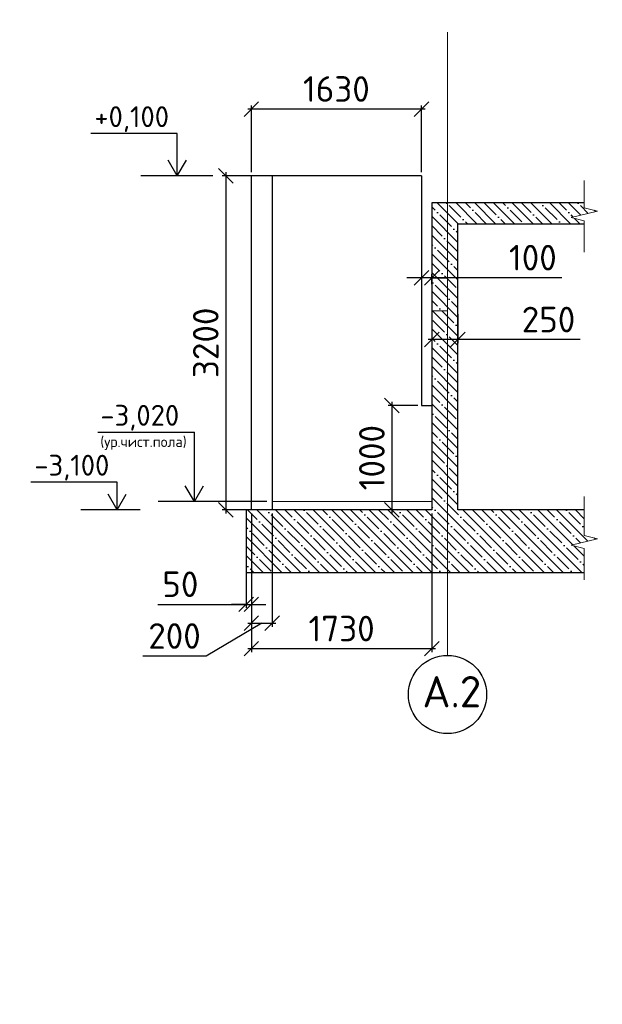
# Model space of a CAD drawing. Header units: millimetres. Extents: x 125896 to 2572636, y -120305 to 130347.
# Tile 226 of 256: x 365510 to 371094, y 40751 to 50185. Entities that reach past the tile are written whole.
import ezdxf

# ---------------------------------------------------------------- set-up
doc = ezdxf.new("R2010")
doc.units = ezdxf.units.MM
doc.linetypes.add('CENTER', pattern=[2, 1.25, -0.25, 0.25, -0.25])
doc.linetypes.add('CENTER2', pattern=[28.575, 19.05, -3.175, 3.175, -3.175])
for name, color, linetype, lineweight in [('AF_Stena', 90, 'Continuous', 18), ('Standard', 7, 'Continuous', 25), ('ОСИ', 7, 'CENTER', 15), ('Столовая Двери и окна', 7, 'Continuous', 15)]:
    doc.layers.add(name, color=color, linetype=linetype, lineweight=lineweight)
doc.layers.add('СПДС_Оси', color=7, linetype='Continuous')
doc.layers.add('Столовая - обозначения', color=7, linetype='Continuous')
doc.styles.get("Standard").update_dxf_attribs({"font": 'isocpeur.ttf'})
doc.styles.add('ГОСТ', font='isocpeur.ttf')
doc.dimstyles.new('Осевые', dxfattribs={"dimscale": 0.7, "dimtxt": 450, "dimasz": 400, "dimexe": 100, "dimexo": 100, "dimgap": 100, "dimtad": 1, "dimdec": 0, "dimzin": 0, "dimdsep": 46, "dimtxsty": 'Standard', "dimblk": 'OBLIQUE', "dimcen": 9, "dimdle": 100, "dimazin": 0, "dimtm": 1e-09, "dimtfac": 1, "dimtdec": 0, "dimtofl": 0, "dimtmove": 0, "dimatfit": 3, "dimfxl": 1, "dimtolj": 1, "dimtzin": 0, "dimarcsym": 0})

# ---------------------------------------------------------------- blocks, each defined once
blk = doc.blocks.new('_OBLIQUE')
at = {"color": 0, "linetype": 'ByBlock'}
blk.add_line((-0.5, -0.5), (0.5, 0.5), dxfattribs=at)
blk = doc.blocks.new('*D637')
at = {"layer": 'Defpoints', "color": 0, "linetype": 'ByBlock', "lineweight": 20, "ltscale": 13, "transparency": 16777216}
for p in [(369460.6, 47455), (369710.6, 47396.6), (369460.6, 47119.2)]:
    blk.add_point(p, dxfattribs=at)
at = {"layer": 'ОСИ', "color": 0, "linetype": 'ByBlock', "lineweight": -2, "ltscale": 13, "transparency": 16777216}
for p, q in [((369460.6, 47420), (369460.6, 47084.2)), ((369710.6, 47361.6), (369710.6, 47084.2)), ((369745.6, 47119.2), (369425.6, 47119.2)), ((370881.3, 47119.2), (369710.6, 47119.2))]:
    blk.add_line(p, q, dxfattribs=at)
at = {"layer": 'ОСИ', "color": 0, "linetype": 'ByBlock', "lineweight": -2, "ltscale": 13, "transparency": 16777216, "xscale": 140, "yscale": 140, "zscale": 140, "rotation": 180}
blk.add_blockref('_OBLIQUE', (369460.6, 47119.2), dxfattribs=at)
at = {"layer": 'ОСИ', "color": 0, "linetype": 'ByBlock', "lineweight": -2, "ltscale": 13, "transparency": 16777216, "xscale": 140, "yscale": 140, "zscale": 140}
blk.add_blockref('_OBLIQUE', (369710.6, 47119.2), dxfattribs=at)
at = {"layer": 'ОСИ', "color": 0, "linetype": 'ByBlock', "ltscale": 13, "transparency": 16777216, "insert": (370578.6, 47311.7), "char_height": 245, "attachment_point": 5}
blk.add_mtext('\\A1;250', dxfattribs=at)
blk = doc.blocks.new('*D638')
at = {"layer": 'Defpoints', "color": 0, "linetype": 'ByBlock', "lineweight": 20, "ltscale": 13, "transparency": 16777216}
for p in [(369360.6, 47741.2), (369360.6, 47712), (369460.6, 47616.8)]:
    blk.add_point(p, dxfattribs=at)
at = {"layer": 'ОСИ', "color": 0, "linetype": 'ByBlock', "lineweight": -2, "ltscale": 13, "transparency": 16777216}
for p, q in [((369460.6, 47651.8), (369460.6, 47747)), ((369360.6, 47712), (369220.6, 47712)), ((369460.6, 47712), (369360.6, 47712)), ((369360.6, 47706.2), (369360.6, 47677)), ((369460.6, 47712), (369600.6, 47712)), ((370706.7, 47712), (369460.6, 47712))]:
    blk.add_line(p, q, dxfattribs=at)
at = {"layer": 'ОСИ', "color": 0, "linetype": 'ByBlock', "lineweight": -2, "ltscale": 13, "transparency": 16777216, "xscale": 140, "yscale": 140, "zscale": 140}
blk.add_blockref('_OBLIQUE', (369360.6, 47712), dxfattribs=at)
at = {"layer": 'ОСИ', "color": 0, "linetype": 'ByBlock', "lineweight": -2, "ltscale": 13, "transparency": 16777216, "xscale": 140, "yscale": 140, "zscale": 140, "rotation": 180}
blk.add_blockref('_OBLIQUE', (369460.6, 47712), dxfattribs=at)
at = {"layer": 'ОСИ', "color": 0, "linetype": 'ByBlock', "ltscale": 13, "transparency": 16777216, "insert": (370428.5, 47904.5), "char_height": 245, "attachment_point": 5}
blk.add_mtext('\\A1;100', dxfattribs=at)
blk = doc.blocks.new('*D639')
at = {"layer": 'Defpoints', "color": 0, "linetype": 'ByBlock', "lineweight": 20, "ltscale": 13, "transparency": 16777216}
for p in [(367730.6, 49328.1), (367730.6, 48688.5), (369360.6, 48688.5)]:
    blk.add_point(p, dxfattribs=at)
at = {"layer": 'ОСИ', "color": 0, "linetype": 'ByBlock', "lineweight": -2, "ltscale": 13, "transparency": 16777216}
for p, q in [((367730.6, 48723.5), (367730.6, 49363.1)), ((369360.6, 48723.5), (369360.6, 49363.1)), ((369395.6, 49328.1), (367695.6, 49328.1))]:
    blk.add_line(p, q, dxfattribs=at)
at = {"layer": 'ОСИ', "color": 0, "linetype": 'ByBlock', "lineweight": -2, "ltscale": 13, "transparency": 16777216, "xscale": 140, "yscale": 140, "zscale": 140, "rotation": 180}
blk.add_blockref('_OBLIQUE', (367730.6, 49328.1), dxfattribs=at)
at = {"layer": 'ОСИ', "color": 0, "linetype": 'ByBlock', "lineweight": -2, "ltscale": 13, "transparency": 16777216, "xscale": 140, "yscale": 140, "zscale": 140}
blk.add_blockref('_OBLIQUE', (369360.6, 49328.1), dxfattribs=at)
at = {"layer": 'ОСИ', "color": 0, "linetype": 'ByBlock', "ltscale": 13, "transparency": 16777216, "insert": (368545.6, 49520.6), "char_height": 245, "attachment_point": 5}
blk.add_mtext('\\A1;1630', dxfattribs=at)
blk = doc.blocks.new('*D643')
at = {"layer": 'Defpoints', "color": 0, "linetype": 'ByBlock', "lineweight": 20, "ltscale": 13, "transparency": 16777216}
for p in [(367899.1, 48688.5), (367486.1, 45488.5), (367900.1, 45488.5)]:
    blk.add_point(p, dxfattribs=at)
at = {"layer": 'ОСИ', "color": 0, "linetype": 'ByBlock', "lineweight": -2, "ltscale": 13, "transparency": 16777216}
for p, q in [((367864.1, 48688.5), (367451.1, 48688.5)), ((367486.1, 48723.5), (367486.1, 45453.5)), ((367865.1, 45488.5), (367451.1, 45488.5))]:
    blk.add_line(p, q, dxfattribs=at)
at = {"layer": 'ОСИ', "color": 0, "linetype": 'ByBlock', "lineweight": -2, "ltscale": 13, "transparency": 16777216, "xscale": 140, "yscale": 140, "zscale": 140}
for p, rotation in [((367486.1, 48688.5), 90), ((367486.1, 45488.5), 270)]:
    blk.add_blockref('_OBLIQUE', p, dxfattribs=dict(at, rotation=rotation))
at = {"layer": 'ОСИ', "color": 0, "linetype": 'ByBlock', "ltscale": 13, "transparency": 16777216, "insert": (367293.6, 47088.5), "char_height": 245, "attachment_point": 5, "rotation": 90}
blk.add_mtext('\\A1;3200', dxfattribs=at)
blk = doc.blocks.new('*D644')
at = {"layer": 'Defpoints', "color": 0, "linetype": 'ByBlock', "lineweight": 20, "ltscale": 13, "transparency": 16777216}
for p in [(369360.6, 46488.5), (369078.1, 45488.5), (369210.6, 45488.5)]:
    blk.add_point(p, dxfattribs=at)
at = {"layer": 'ОСИ', "color": 0, "linetype": 'ByBlock', "lineweight": -2, "ltscale": 13, "transparency": 16777216}
for p, q in [((369078.1, 46523.5), (369078.1, 45453.5)), ((369325.6, 46488.5), (369043.1, 46488.5)), ((369175.6, 45488.5), (369043.1, 45488.5))]:
    blk.add_line(p, q, dxfattribs=at)
at = {"layer": 'ОСИ', "color": 0, "linetype": 'ByBlock', "lineweight": -2, "ltscale": 13, "transparency": 16777216, "xscale": 140, "yscale": 140, "zscale": 140}
for p, rotation in [((369078.1, 46488.5), 90), ((369078.1, 45488.5), 270)]:
    blk.add_blockref('_OBLIQUE', p, dxfattribs=dict(at, rotation=rotation))
at = {"layer": 'ОСИ', "color": 0, "linetype": 'ByBlock', "ltscale": 13, "transparency": 16777216, "insert": (368885.6, 45988.5), "char_height": 245, "attachment_point": 5, "rotation": 90}
blk.add_mtext('\\A1;1000', dxfattribs=at)
blk = doc.blocks.new('*D647')
at = {"layer": 'Defpoints', "color": 0, "linetype": 'ByBlock', "lineweight": 20, "ltscale": 13, "transparency": 16777216}
for p in [(367680.6, 45488.5), (367730.6, 45488.5), (367730.6, 44583)]:
    blk.add_point(p, dxfattribs=at)
at = {"layer": 'ОСИ', "color": 0, "linetype": 'ByBlock', "lineweight": -2, "ltscale": 13, "transparency": 16777216}
for p, q in [((367680.6, 45453.5), (367680.6, 44548)), ((367730.6, 45453.5), (367730.6, 44548)), ((366833, 44583), (367680.6, 44583)), ((367680.6, 44583), (367540.6, 44583)), ((367680.6, 44583), (367730.6, 44583)), ((367730.6, 44583), (367870.6, 44583))]:
    blk.add_line(p, q, dxfattribs=at)
at = {"layer": 'ОСИ', "color": 0, "linetype": 'ByBlock', "lineweight": -2, "ltscale": 13, "transparency": 16777216, "xscale": 140, "yscale": 140, "zscale": 140}
blk.add_blockref('_OBLIQUE', (367680.6, 44583), dxfattribs=at)
at = {"layer": 'ОСИ', "color": 0, "linetype": 'ByBlock', "lineweight": -2, "ltscale": 13, "transparency": 16777216, "xscale": 140, "yscale": 140, "zscale": 140, "rotation": 180}
blk.add_blockref('_OBLIQUE', (367730.6, 44583), dxfattribs=at)
at = {"layer": 'ОСИ', "color": 0, "linetype": 'ByBlock', "ltscale": 13, "transparency": 16777216, "insert": (367050, 44775.5), "char_height": 245, "attachment_point": 5}
blk.add_mtext('\\A1;50', dxfattribs=at)
blk = doc.blocks.new('*D648')
at = {"layer": 'Defpoints', "color": 0, "linetype": 'ByBlock', "lineweight": 20, "ltscale": 13, "transparency": 16777216}
for p in [(367730.6, 45488.5), (367930.6, 45488.5), (367930.6, 44402.2)]:
    blk.add_point(p, dxfattribs=at)
at = {"layer": 'ОСИ', "color": 0, "linetype": 'ByBlock', "lineweight": -2, "ltscale": 13, "transparency": 16777216}
for p, q in [((367730.6, 45453.5), (367730.6, 44367.2)), ((367930.6, 45453.5), (367930.6, 44367.2)), ((367830.6, 44402.2), (367297, 44087.2)), ((367695.6, 44402.2), (367965.6, 44402.2)), ((367297, 44087.2), (366691.5, 44087.2))]:
    blk.add_line(p, q, dxfattribs=at)
at = {"layer": 'ОСИ', "color": 0, "linetype": 'ByBlock', "lineweight": -2, "ltscale": 13, "transparency": 16777216, "xscale": 140, "yscale": 140, "zscale": 140, "rotation": 180}
blk.add_blockref('_OBLIQUE', (367730.6, 44402.2), dxfattribs=at)
at = {"layer": 'ОСИ', "color": 0, "linetype": 'ByBlock', "lineweight": -2, "ltscale": 13, "transparency": 16777216, "xscale": 140, "yscale": 140, "zscale": 140}
blk.add_blockref('_OBLIQUE', (367930.6, 44402.2), dxfattribs=at)
at = {"layer": 'ОСИ', "color": 0, "linetype": 'ByBlock', "ltscale": 13, "transparency": 16777216, "insert": (366994.2, 44279.7), "char_height": 245, "attachment_point": 5}
blk.add_mtext('\\A1;200', dxfattribs=at)
blk = doc.blocks.new('*D649')
at = {"layer": 'Defpoints', "color": 0, "linetype": 'ByBlock', "lineweight": 20, "ltscale": 13, "transparency": 16777216}
for p in [(367730.6, 45488.5), (369460.6, 45488.5), (369460.6, 44158.5)]:
    blk.add_point(p, dxfattribs=at)
at = {"layer": 'ОСИ', "color": 0, "linetype": 'ByBlock', "lineweight": -2, "ltscale": 13, "transparency": 16777216}
for p, q in [((367730.6, 45453.5), (367730.6, 44123.5)), ((369460.6, 45453.5), (369460.6, 44123.5)), ((367695.6, 44158.5), (369495.6, 44158.5))]:
    blk.add_line(p, q, dxfattribs=at)
at = {"layer": 'ОСИ', "color": 0, "linetype": 'ByBlock', "lineweight": -2, "ltscale": 13, "transparency": 16777216, "xscale": 140, "yscale": 140, "zscale": 140, "rotation": 180}
blk.add_blockref('_OBLIQUE', (367730.6, 44158.5), dxfattribs=at)
at = {"layer": 'ОСИ', "color": 0, "linetype": 'ByBlock', "lineweight": -2, "ltscale": 13, "transparency": 16777216, "xscale": 140, "yscale": 140, "zscale": 140}
blk.add_blockref('_OBLIQUE', (369460.6, 44158.5), dxfattribs=at)
at = {"layer": 'ОСИ', "color": 0, "linetype": 'ByBlock', "ltscale": 13, "transparency": 16777216, "insert": (368595.6, 44351), "char_height": 245, "attachment_point": 5}
blk.add_mtext('\\A1;1730', dxfattribs=at)

msp = doc.modelspace()

# ---------------------------------------------------------------- hatches: boundary and pattern name
at = {"layer": 'Столовая Двери и окна', "lineweight": 25, "transparency": 33554648}
h = msp.add_hatch(dxfattribs=at)
h.set_pattern_fill('ANSI35', color=256, scale=20, angle=90)
h.paths.add_polyline_path([(370796.9, 45149.3), (371046.9, 45211.8), (370921.9, 45243), (370921.9, 45270.5), (370921.9, 45488.5), (369710.6, 45488.5), (369710.6, 48228.5), (370921.9, 48228.5), (370921.9, 48229.3), (370921.9, 48256.8), (370796.9, 48288.1), (371046.9, 48350.6), (370921.9, 48381.8), (370921.9, 48409.3), (370921.9, 48428.5), (369460.6, 48428.5), (369460.6, 48228.5), (369460.6, 45488.5), (369210.6, 45488.5), (367680.6, 45488.5), (367680.6, 44888.5), (370921.9, 44888.5), (370921.9, 45090.5), (370921.9, 45118)])

# ---------------------------------------------------------------- linework, layer by layer
at = {"color": 0, "linetype": 'Continuous', "lineweight": 30, "transparency": 33554687}
for p, q in [((367730.6, 45488.5), (367730.6, 48688.5)), ((369360.6, 48688.5), (367730.6, 48688.5)), ((367930.6, 48688.5), (367930.6, 45488.5)), ((369360.6, 48688.5), (369360.6, 46488.5)), ((369460.6, 48228.5), (369460.6, 45488.5)), ((369710.6, 45488.5), (369710.6, 48228.5)), ((369360.6, 46488.5), (369460.6, 46488.5)), ((367680.6, 45488.5), (367680.6, 44888.5)), ((369210.6, 45488.5), (367680.6, 45488.5))]:
    msp.add_line(p, q, dxfattribs=at)
for points in [[(367020.3, 48688.5), (367020.3, 48988.5)], [(367362.6, 48688.5), (366672.3, 48688.5)], [(367185, 45568.5), (367185, 45729.3)], [(366444.5, 45488.5), (366444.5, 45649.3)], [(367877.8, 45568.5), (366836.9, 45568.5)], [(366664.4, 45488.5), (366096.5, 45488.5)]]:
    msp.add_lwpolyline(points)
at = {"layer": 'AF_Stena', "color": 18, "lineweight": 20, "true_color": 0x000000}
for points in [[(370921.9, 45270.5), (370921.9, 45614.9)], [(371046.9, 45211.8), (370796.9, 45149.3)], [(370921.9, 45270.5), (370921.9, 45243)], [(370921.9, 45243), (371046.9, 45211.8)], [(370796.9, 45149.3), (370921.9, 45118)], [(370921.9, 45118), (370921.9, 45090.5)], [(370921.9, 45090.5), (370921.9, 44818.5)]]:
    msp.add_lwpolyline(points, dxfattribs=at)
at = {"layer": 'Standard', "linetype": 'Continuous', "lineweight": 30, "transparency": 33554687}
for p, q in [((369460.6, 48428.5), (369460.6, 48228.5)), ((370921.9, 48428.5), (369460.6, 48428.5)), ((369710.6, 48228.5), (370921.9, 48228.5)), ((369460.6, 45488.5), (369210.6, 45488.5)), ((370921.9, 45488.5), (369710.6, 45488.5)), ((367680.6, 44888.5), (370921.9, 44888.5))]:
    msp.add_line(p, q, dxfattribs=at)
at = {"layer": 'ОСИ', "color": 16, "linetype": 'CENTER2', "lineweight": 15, "ltscale": 0.2, "transparency": 33554687}
msp.add_line((369610.6, 44094.2, 360), (369610.6, 50065.9, 360), dxfattribs=at)
at = {"layer": 'ОСИ', "linetype": 'ByBlock', "ltscale": 13}
for points in [[(370921.9, 48409.3), (370921.9, 48645.2)], [(370921.9, 48409.3), (370921.9, 48381.8)], [(371046.9, 48350.6), (370796.9, 48288.1)], [(370921.9, 48381.8), (371046.9, 48350.6)], [(370796.9, 48288.1), (370921.9, 48256.8)], [(370921.9, 48256.8), (370921.9, 48229.3)], [(370921.9, 48229.3), (370921.9, 47957.3)]]:
    msp.add_lwpolyline(points, dxfattribs=at)
at = {"layer": 'СПДС_Оси', "linetype": 'Continuous', "lineweight": 25, "ltscale": 150}
msp.add_circle((369610.6, 43719.2, 360), 375, dxfattribs=at)
at = {"layer": 'Столовая Двери и окна', "color": 18, "lineweight": 25, "true_color": 0x000000}
for p, q in [((367020.3, 49093.1), (366193, 49093.1)), ((367020.3, 48688.5), (367020.3, 49093.1)), ((367020.3, 48688.5), (366932.5, 48839.3)), ((367020.3, 48688.5), (367108.1, 48839.3)), ((366260.2, 46231.9), (367185, 46231.9)), ((367185, 45568.5), (367185, 46231.9)), ((366444.5, 45753.9), (365617.2, 45753.9)), ((366444.5, 45488.5), (366444.5, 45753.9)), ((367185, 45568.5), (367097.2, 45719.3)), ((367185, 45568.5), (367272.8, 45719.3)), ((366444.5, 45488.5), (366356.7, 45639.3)), ((366444.5, 45488.5), (366532.3, 45639.3))]:
    msp.add_line(p, q, dxfattribs=at)
at = {"layer": 'Столовая Двери и окна', "color": 18, "lineweight": 20, "true_color": 0x000000}
for p, q in [((369460.6, 47396), (369610.6, 47396)), ((367930.6, 45568.5), (369460.6, 45568.5))]:
    msp.add_line(p, q, dxfattribs=at)

# ---------------------------------------------------------------- texts
at = {"insert": (226281.3, 54484), "char_height": 250, "attachment_point": 1, "style": 'ГОСТ'}
msp.add_mtext_dynamic_manual_height_columns('\\A1;\\pi9384.38;{\\H1.5152x;\\P\\pi1250;Общие указания\\P\\pi250;}1.^IРабочая документация разработана в соответствии с заданием на проектирование, требованиями действующих технических регламентов, стандартов, сводов правил и других документов, содержащих установленные требования.\\P2.^IРабочая документация выполнена в соответствии со следующими нормативными и техническими документами:\\P-^IСП 20.13330.2016 "Нагрузки и Воздействия";\\P-^IСП 63.13330.2012 "Бетонные и железобетонные конструкции. Основные положения";\\P-^IСП 22.13330.2016 "Основания зданий и сооружений";\\P-^IСП 45.13330.2012 "Земляные сооружения, основания и фундаменты".\\P3.   За относительную отметку 0,000 принята отметка чистого пола первого этажа.\\P4.^IПеречень видов работ, для которых необходимо составлять акты освидетельствования скрытых работ:\\P-^Iармирование конструкций;\\P-^Iосвидетельствование опалубки перед бетонированием;\\P-^Iвыполнение сварочных работ;\\P-^Iотбор контрольных проб бетона;\\P-^Iсоответствие законченных железобетонных конструкций проекту с отображением качества работ;\\P-^Iустройство монолитных конструкций, выполняемых в зимнее время;  \\P\\pi0;  -    устройство гидроизоляции;\\P\\pi250;-^Iуплотнение грунтов и обратную засыпку.\\PЗапрещается выполнение последующих работ при отсутствии актов освидетельствования предшествующих скрытых работ во всех случаях.\\P\\pi0;        5. Проект рассчитан на производство работ в период положительных температур. В случае выполнения работ при отрицательных температурах необходимо выполнять требования СНиП часть 3 по производству работ и ППР.\\P        6. При минимальной температуре воздуха до минус 15°С допускается: выдерживание бетона в конструкции методом термоса, при предварительном разогреве бетонной смеси, форсированный электроразогрев бетона в конструкции с повторным уплотнением.\\P\\pi250;При минимальной температуре воздуха до минус 25°С допускается: обогрев бетона в греющей опалубке с помощью низкотемпературных электронагревателей, электродный сквозной прогрев бетона, электрообогрев с помощью греющего провода.\\P\\pi0;7. При отрицательной температуре воздуха уплотнение грунта обратной засыпки в траншеях должно \\Pосуществляться до достижения коэффициента уплотнения 0,98. \\PВремя уплотнения грунта в зависимости от температуры воздуха: \\P\\pi250;-^Iпри t{\\H0.7x;\\So^ ;}-5, 90-120 минут; при t{\\H0.7x;\\So^ ;\\H1.42857x;-10, 60-90 минут; }при t{\\H0.7x;\\So^ ;\\H1.42857x;-20, 40-60 минут; }при t{\\H0.7x;\\So^ ;\\H1.42857x;-30, 20-30 минут;\\P\\pi0;Работы по выполнению насыпей и обратных засыпок при отрицательных температурах должны производить с учетом следующих требований:\\P\\pi250;-^Iподготовку поверхности (основания) насыпи и обратных засыпок следует выполнять с полным удалением снега, льда, промерзшего слоя слабого и пучинистого грунта на всю его глубину;\\P-^Iотсыпку в насыпь и обратные засыпки грунтов необходимо производить при их природной влажности и в талом состоянии с содержанием комьев мерзлого грунта, не превышающим требований, приведенных в приложении М СП 45.13330.2017. Свод правил. Земляные сооружения, основания и фундаменты., и, как правило, на не промерзшие ранее отсыпанные и уплотненные слои. В отдельных случаях при согласовании с автором проекта допускается грунты отсыпать на непучинистые грунты, промерзшие на глубину не более 15 см;\\P-^Iпри пониженной влажности отсыпанных грунтов для их уплотнения следует применять более тяжелое грунтоуплотняющее оборудование; \\P-^Iработы по отсыпке и уплотнению каждого слоя должны выполнять в течение одной рабочей смены; - при выполнении насыпей из глинистых грунтов при обильном снеговыпадении все работы должны быть прекращены; - перерывы в работах по выполнению насыпей и обратных засыпок допускаются только при условиях, что за время перерыва глубина промерзания ранее уплотненных пучинистых грунтов не превысит 15 см или на время перерыва ранее уплотненные грунты утепляются специальными средствами (например, маловлажным рыхлым грунтом, который в последующем удаляется); - все работы по отсыпке грунтов и их уплотнению выполняют с повышенной интенсивностью.}', width=20474.372, gutter_width=5800, heights=[24436.9], dxfattribs=at)
at = {"layer": 'СПДС_Оси', "linetype": 'Continuous', "lineweight": 25, "ltscale": 150, "insert": (369370.2, 43895.9, 360), "char_height": 300, "width": 350.003, "attachment_point": 1}
msp.add_mtext('А.2', dxfattribs=at)
at = {"layer": 'Столовая - обозначения', "lineweight": 25}
for s, height, p in [('+0,100', 200, (366226, 49155.2)), ('-3,020', 200, (366283.3, 46294.1)), ('(ур.чист.пола)', 100, (366283.3, 46090.5)), ('-3,100', 200, (365650.2, 45816))]:
    msp.add_text(s, height=height, dxfattribs=at).set_placement(p)

# ---------------------------------------------------------------- dimensions: what is measured, and where the dimension line sits
at = {"layer": 'ОСИ', "linetype": 'ByBlock', "ltscale": 13}
for base, p1, p2, picture, middle in [((367730.6, 49328.1), (369360.6, 48688.5), (367730.6, 48688.5), '*D639', (368545.6, 49520.6)), ((369460.6, 44158.5), (367730.6, 45488.5), (369460.6, 45488.5), '*D649', (368595.6, 44351))]:
    dim = msp.add_linear_dim(base=base, p1=p1, p2=p2, dimstyle='Осевые', override={"dimtxt": 350, "dimasz": 200, "dimexe": 50, "dimexo": 50, "dimdle": 50, "dimtmove": 1}, dxfattribs=at)
    dim.commit()
    dim.dimension.update_dxf_attribs({"geometry": picture, "text_midpoint": middle})
for base, p1, p2, picture, middle in [((367486.1, 45488.5), (367899.1, 48688.5), (367900.1, 45488.5), '*D643', (367293.6, 47088.5)), ((369078.1, 45488.5), (369360.6, 46488.5), (369210.6, 45488.5), '*D644', (368885.6, 45988.5))]:
    dim = msp.add_linear_dim(base=base, p1=p1, p2=p2, angle=90, dimstyle='Осевые', override={"dimtxt": 350, "dimasz": 200, "dimexe": 50, "dimexo": 50, "dimdle": 50, "dimtmove": 1}, dxfattribs=at)
    dim.commit()
    dim.dimension.update_dxf_attribs({"geometry": picture, "text_midpoint": middle})
for base, p1, p2, picture, middle in [((369360.6, 47712), (369460.6, 47616.8), (369360.6, 47741.2), '*D638', (370428.5, 47746.8)), ((369460.6, 47119.2), (369710.6, 47396.6), (369460.6, 47455), '*D637', (370578.6, 47079.2)), ((367930.6, 44402.2), (367730.6, 45488.5), (367930.6, 45488.5), '*D648', (367227, 44087.2)), ((367730.6, 44583), (367680.6, 45488.5), (367730.6, 45488.5), '*D647', (367050, 44474.9))]:
    dim = msp.add_linear_dim(base=base, p1=p1, p2=p2, dimstyle='Осевые', override={"dimtxt": 350, "dimasz": 200, "dimexe": 50, "dimexo": 50, "dimdle": 50, "dimtmove": 1}, dxfattribs=at)
    dim.commit()
    dim.dimension.update_dxf_attribs({"geometry": picture, "text_midpoint": middle, "dimtype": 160})

doc.saveas('drawing.dxf')
